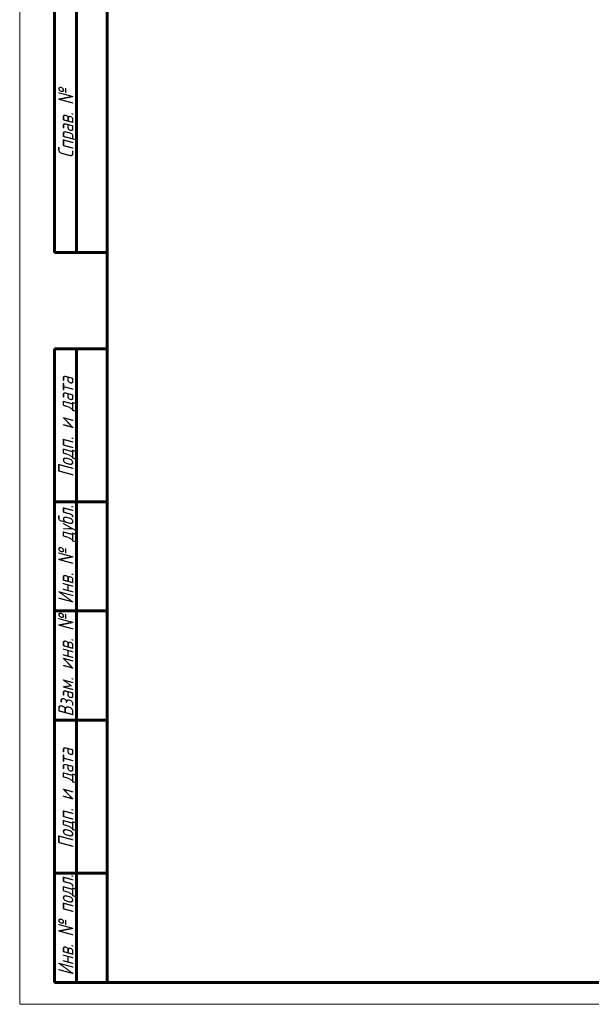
# Model space of a CAD drawing. Header units: millimetres. Extents: x 0 to 649, y -9 to 420.
# Tile 1 of 11: x 0 to 131, y 0 to 225. Entities that reach past the tile are written whole.
import ezdxf

# ---------------------------------------------------------------- set-up
doc = ezdxf.new("R2010")
doc.units = ezdxf.units.MM
doc.linetypes.add('K5LT_BASIC', pattern=[0])
doc.linetypes.add('K5LT_THIN', pattern=[0])
doc.styles.add('KTEXTSTYLE', font='txt', dxfattribs={"width": 0.96, "height": 5})

# ---------------------------------------------------------------- blocks, each defined once
blk = doc.blocks.new('U86')
at = {"color": 7, "linetype": 'K5LT_THIN', "lineweight": 18, "true_color": 0xffffff}
for p, q in [((0, 0), (0, 420)), ((594, 0), (0, 0))]:
    blk.add_line(p, q, dxfattribs=at)
at = {"color": 143, "linetype": 'K5LT_BASIC', "lineweight": 60, "true_color": 0x33acca}
for p, q in [((20, 5), (20, 415)), ((8, 172), (8, 292)), ((13, 172), (13, 292)), ((20, 172), (8, 172)), ((8, 5), (8, 150)), ((20, 150), (8, 150)), ((13, 5), (13, 150)), ((20, 115), (8, 115)), ((20, 90), (8, 90)), ((20, 65), (8, 65)), ((20, 30), (8, 30)), ((20, 5), (8, 5)), ((589, 5), (20, 5))]:
    blk.add_line(p, q, dxfattribs=at)
at = {"color": 7, "char_height": 3.5, "attachment_point": 1, "rotation": 90, "style": 'KTEXTSTYLE'}
for s, insert in [('\\fArial|b0|c204|p34;\\H5.0;\\W1.000;\\Q15;\\fGOST Type AU|b0|i0|c204|p34;\\Q15;\\W0.960;\\H3.50;Справ. №', (8.82, 193.63)), ('\\fArial|b0|c204|p34;\\H5.0;\\W1.000;\\Q15;\\fGOST Type AU|b0|i0|c204|p34;\\Q15;\\W0.960;\\H3.50;Подп. и дата', (8.82, 120.66)), ('\\fArial|b0|c204|p34;\\H5.0;\\W1.000;\\Q15;\\fGOST Type AU|b0|i0|c204|p34;\\Q15;\\W0.960;\\H3.50;Инв. № дубл.', (8.82, 91.57)), ('\\fArial|b0|c204|p34;\\H5.0;\\W1.000;\\Q15;\\fGOST Type AU|b0|i0|c204|p34;\\Q15;\\W0.960;\\H3.50;Взам. инв. №', (8.82, 65.8)), ('\\fArial|b0|c204|p34;\\H5.0;\\W1.000;\\Q15;\\fGOST Type AU|b0|i0|c204|p34;\\Q15;\\W0.960;\\H3.50;Подп. и дата', (8.82, 35.66)), ('\\fArial|b0|c204|p34;\\H5.0;\\W1.000;\\Q15;\\fGOST Type AU|b0|i0|c204|p34;\\Q15;\\W0.960;\\H3.50;Инв. № подл.', (8.82, 6.57))]:
    blk.add_mtext(s, dxfattribs=dict(at, insert=insert))

msp = doc.modelspace()

# ---------------------------------------------------------------- block references
msp.add_blockref('U86', (0, 0))

doc.saveas('drawing.dxf')
